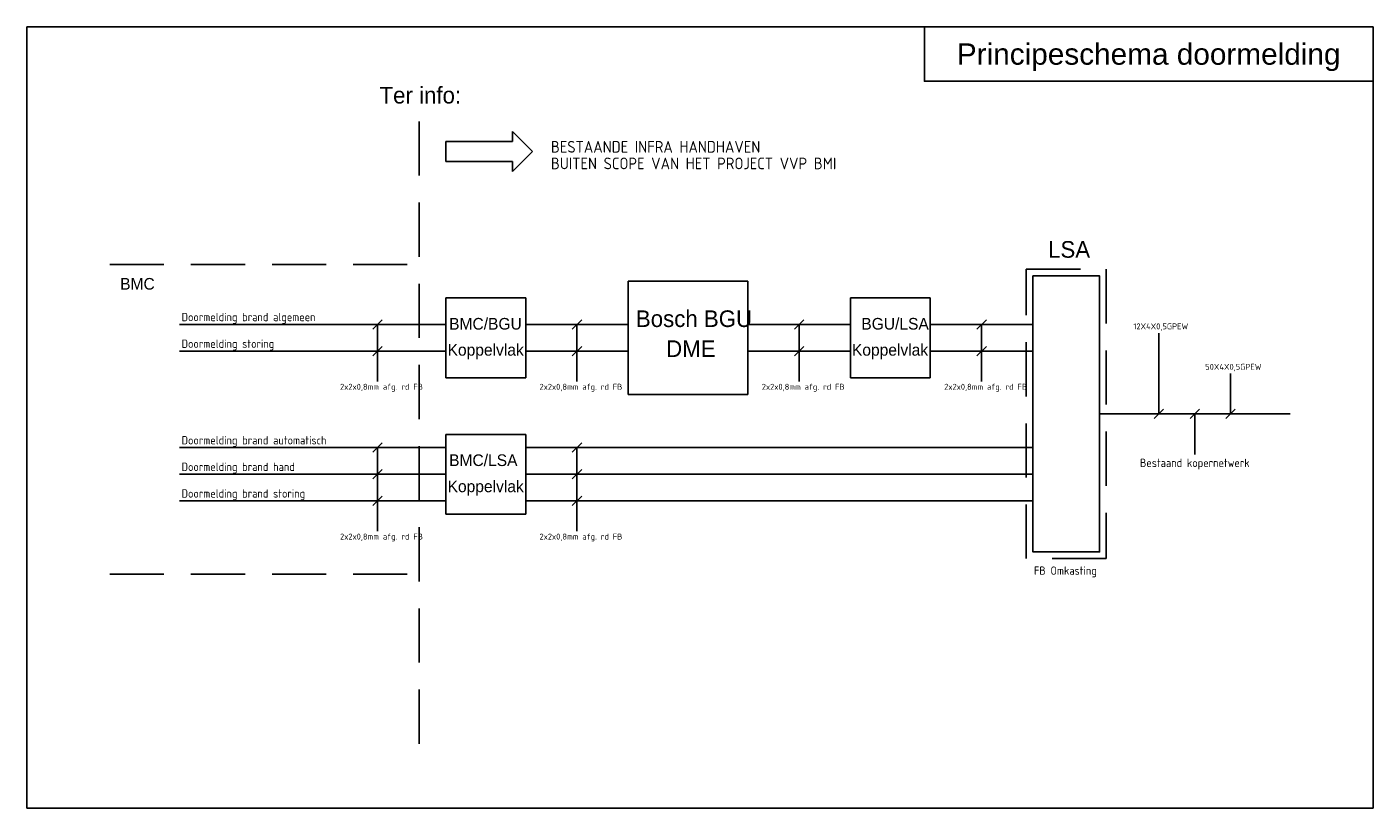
# Model space of a CAD drawing. Header units: millimetres. Extents: x 858 to 72966, y -1876 to 43982.
# Tile 5 of 5: x 57166 to 72966, y 14040 to 23208. Entities that reach past the tile are written whole.
import ezdxf
from ezdxf.enums import TextEntityAlignment as Align

# ---------------------------------------------------------------- set-up
doc = ezdxf.new("R2010")
doc.units = ezdxf.units.MM
doc.header["$LTSCALE"] = 100
doc.linetypes.add('HIDDEN', pattern=[9.525, 6.35, -3.175])
doc.layers.add('BL$4----', color=2, linetype='Continuous')
doc.layers.add('EL6511--', color=3, linetype='Continuous')
doc.styles.add('25', font='isocp.shx', dxfattribs={"height": 25})
doc.styles.add('35', font='isocp.shx', dxfattribs={"height": 35})
doc.styles.add('50', font='isocp.shx', dxfattribs={"height": 50})
doc.styles.add('STABICAD-018', font='ISOCP.SHX', dxfattribs={"height": 180})
doc.styles.get("Standard").update_dxf_attribs({"font": 'arial.ttf'})

# ---------------------------------------------------------------- blocks, each defined once
blk = doc.blocks.new('WZMARK')
at = {"color": 0, "linetype": 'Continuous'}
for p, q in [((0, 0), (3, 3)), ((3, 1.5), (3, 3)), ((0, 0), (3, -3)), ((13, 1.5), (3, 1.5)), ((13, -1.5), (13, 1.5)), ((3, -1.5), (13, -1.5)), ((3, -3), (3, -1.5))]:
    blk.add_line(p, q, dxfattribs=at)
at = {"color": 0, "linetype": 'Continuous', "style": 'STABICAD-018'}
blk.add_attdef('WZCODE', text='', height=1.8, dxfattribs=at).set_placement((8, 0), align=Align.MIDDLE)

msp = doc.modelspace()

# ---------------------------------------------------------------- linework, layer by layer
at = {"layer": 'BL$4----', "color": 2}
for points in [[(57166, 14040), (72966, 14040), (72966, 23208), (57166, 23208)], [(67699, 23208), (72966, 23208), (72966, 22570), (67699, 22570)]]:
    msp.add_lwpolyline(points, close=True, dxfattribs=at)
at = {"layer": 'EL6511--', "color": 1, "linetype": 'HIDDEN'}
for p, q in [((61771, 22098), (61771, 14676)), ((58138, 20419), (61771, 20419)), ((58138, 16786), (61771, 16786))]:
    msp.add_line(p, q, dxfattribs=at)
at = {"layer": 'EL6511--', "color": 1}
for p, q in [((61225, 19660), (61336, 19771)), ((63566, 19660), (63677, 19771)), ((66176, 19660), (66286, 19771)), ((68316, 19660), (68427, 19771)), ((61280, 19715), (61280, 19403)), ((63622, 19715), (63622, 19403)), ((66231, 19715), (66231, 19403)), ((68371, 19715), (68371, 19403)), ((70451, 18665), (70451, 19615)), ((61225, 19348), (61336, 19458)), ((63566, 19348), (63677, 19458)), ((66176, 19348), (66286, 19458)), ((68316, 19348), (68427, 19458)), ((61280, 19403), (61280, 19046)), ((63622, 19403), (63622, 19046)), ((66231, 19403), (66231, 19046)), ((68371, 19403), (68371, 19046)), ((71294, 18665), (71294, 19140)), ((70395, 18610), (70506, 18721)), ((70929, 18720), (70819, 18610)), ((70874, 18665), (70874, 18190)), ((71238, 18610), (71349, 18721)), ((61225, 18215), (61336, 18325)), ((61280, 18270), (61280, 17645)), ((63566, 18215), (63677, 18325)), ((63622, 18270), (63622, 17645)), ((61225, 17902), (61336, 18013)), ((63566, 17902), (63677, 18013)), ((61225, 17590), (61336, 17700)), ((63566, 17590), (63677, 17700)), ((61280, 17645), (61280, 17288)), ((63622, 17645), (63622, 17288))]:
    msp.add_line(p, q, dxfattribs=at)
at = {"layer": 'EL6511--'}
for p, q in [((58958, 19715), (62083, 19715)), ((63020, 19715), (64224, 19715)), ((66833, 19715), (65629, 19715)), ((68973, 19715), (67769, 19715)), ((58958, 19403), (62083, 19403)), ((63020, 19403), (64224, 19403)), ((66833, 19403), (65629, 19403)), ((68973, 19403), (67769, 19403)), ((58958, 18270), (62083, 18270)), ((63020, 18270), (68973, 18270)), ((58958, 17958), (62083, 17958)), ((63020, 17958), (68973, 17958)), ((58958, 17645), (62083, 17645)), ((63020, 17645), (68973, 17645))]:
    msp.add_line(p, q, dxfattribs=at)
at = {"layer": 'EL6511--', "color": 4}
msp.add_line((69755, 18665), (71994, 18665), dxfattribs=at)
at = {"layer": 'EL6511--', "color": 2, "linetype": 'HIDDEN'}
msp.add_lwpolyline([(68895, 20363), (69833, 20363), (69833, 16967), (68895, 16967)], close=True, dxfattribs=at)
at = {"layer": 'EL6511--', "color": 4}
msp.add_lwpolyline([(68973, 20285), (69755, 20285), (69755, 17046), (68973, 17046)], close=True, dxfattribs=at)
for points in [[(64224, 20223), (64224, 18895)], [(65629, 20223), (64224, 20223)], [(65628, 20223), (65628, 18895)], [(62083, 20028), (62083, 19090)], [(63021, 20028), (62083, 20028)], [(63020, 20028), (63020, 19090)], [(66832, 20028), (67769, 20028)], [(66833, 20028), (66833, 19090)], [(67769, 20028), (67769, 19090)], [(63021, 19090), (62083, 19090)], [(66832, 19090), (67769, 19090)], [(65629, 18895), (64224, 18895)], [(62083, 18426), (62083, 17489)], [(63021, 18426), (62083, 18426)], [(63020, 18426), (63020, 17489)], [(63021, 17489), (62083, 17489)]]:
    msp.add_lwpolyline(points, dxfattribs=at)
at = {"layer": 'EL6511--', "color": 2}
msp.add_solid([(69755, 17046), (68973, 20285), (69755, 20285), (69755, 17046)], dxfattribs=at)

# ---------------------------------------------------------------- block references
at = {"layer": 'EL6511--', "color": 4, "xscale": 78.125, "yscale": 78.125, "zscale": 78.125, "rotation": 180}
msp.add_blockref('WZMARK', (63099, 21747), dxfattribs=at)

# ---------------------------------------------------------------- texts
at = {"layer": 'EL6511--', "color": 18, "true_color": 0x000000}
msp.add_text('Principeschema doormelding', height=250, dxfattribs=at).set_placement((70332, 22889), align=Align.MIDDLE_CENTER)
at = {"layer": 'EL6511--', "style": '35'}
for s, p in [('BESTAANDE INFRA HANDHAVEN', (63316, 21732)), ('BUITEN SCOPE VAN HET PROJECT VVP BMI', (63316, 21537))]:
    msp.add_text(s, height=136.72, dxfattribs=at).set_placement(p)
at = {"layer": 'EL6511--', "color": 2, "style": '25'}
for s, p in [('Doormelding brand algemeen', (58981, 19754)), ('Doormelding storing', (58981, 19441)), ('Doormelding brand automatisch ', (58981, 18308)), ('Doormelding brand hand', (58981, 17996)), ('Doormelding brand storing', (58981, 17683)), ('FB Omkasting', (68986, 16778))]:
    msp.add_text(s, height=97.66, dxfattribs=at).set_placement(p)
at = {"layer": 'EL6511--', "color": 1, "style": '25'}
for s, p in [('12X4X0,5GPEW', (70152, 19658)), ('50X4X0,5GPEW', (70996, 19183)), ('2x2x0,8mm afg. rd FB', (60841, 18949)), ('2x2x0,8mm afg. rd FB', (63182, 18949)), ('2x2x0,8mm afg. rd FB', (65791, 18949)), ('2x2x0,8mm afg. rd FB', (67932, 18949)), ('2x2x0,8mm afg. rd FB', (60841, 17191)), ('2x2x0,8mm afg. rd FB', (63182, 17191))]:
    msp.add_text(s, height=70.31, dxfattribs=at).set_placement(p)
at = {"layer": 'EL6511--', "color": 2, "style": '25'}
msp.add_text('Bestaand kopernetwerk', height=97.66, dxfattribs=at).set_placement((70874, 18077), align=Align.MIDDLE)
at = {"layer": 'EL6511--', "color": 4, "char_height": 195.31, "attachment_point": 1}
for s, insert, style in [('{\\fHeijmans-Normal|b0|i0|c0|p2;Ter info:}', (61304, 22504), '35'), ('{\\fHeijmans-Normal|b0|i0|c0|p2;LSA}', (69151, 20694), '35'), ('{\\fHeijmans-Normal|b0|i0|c0|p2;Bosch BGU}', (64313, 19881), '50'), ('{\\fHeijmans-Normal|b0|i0|c0|p2;DME}', (64668, 19529), '50')]:
    msp.add_mtext_dynamic_manual_height_columns(s, width=4609.39, gutter_width=4883, heights=[0], dxfattribs=dict(at, insert=insert, style=style))
at = {"layer": 'EL6511--', "color": 3, "char_height": 136.72, "attachment_point": 1, "style": '35'}
for s, insert in [('{\\fHeijmans-Normal|b0|i0|c0|p2;BMC}', (58260, 20261)), ('{\\fHeijmans-Normal|b0|i0|c0|p2;BMC/BGU}', (62121, 19792)), ('{\\fHeijmans-Normal|b0|i0|c0|p2;BGU/LSA}', (66959, 19792)), ('{\\fHeijmans-Normal|b0|i0|c0|p2;Koppelvlak}', (62103, 19486)), ('{\\fHeijmans-Normal|b0|i0|c0|p2;Koppelvlak}', (66849, 19486)), ('{\\fHeijmans-Normal|b0|i0|c0|p2;BMC/LSA}', (62121, 18191)), ('{\\fHeijmans-Normal|b0|i0|c0|p2;Koppelvlak}', (62103, 17884))]:
    msp.add_mtext_dynamic_manual_height_columns(s, width=4609.39, gutter_width=4883, heights=[0], dxfattribs=dict(at, insert=insert))

doc.saveas('drawing.dxf')
